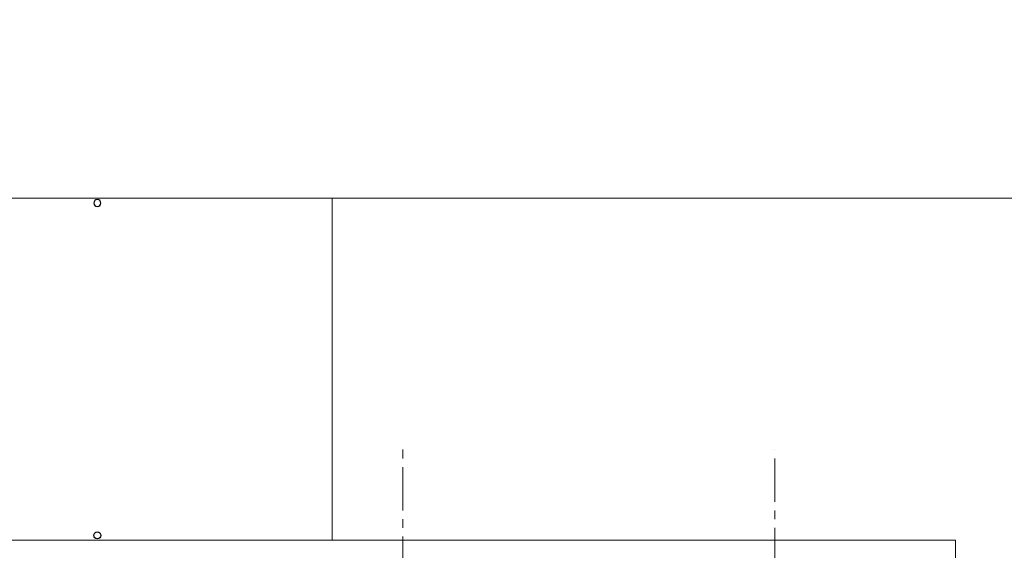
# Model space of a CAD drawing. Header units: millimetres. Extents: x -46954 to 169732, y -26853 to 94136.
# Tile 34 of 174: x 19917 to 31266, y 28707 to 34817. Entities that reach past the tile are written whole.
import ezdxf

# ---------------------------------------------------------------- set-up
doc = ezdxf.new("R2010")
doc.units = ezdxf.units.MM
doc.header["$LTSCALE"] = 400
doc.linetypes.add('CENTER', pattern=[2, 1.25, -0.25, 0.25, -0.25])
for name, color, linetype, lineweight in [('Buitenkozijnen', 140, 'Continuous', 15), ('mat-beton (ihwg)', 5, 'Continuous', 25), ('None', 7, 'Continuous', 9)]:
    doc.layers.add(name, color=color, linetype=linetype, lineweight=lineweight)
doc.layers.add('stramien', color=1, linetype='CENTER')

# ---------------------------------------------------------------- blocks, each defined once
blk = doc.blocks.new('HWA')
at = {"layer": 'None', "color": 92, "linetype": 'Continuous', "lineweight": 25}
blk.add_circle((0, -74), 40, dxfattribs=at)

msp = doc.modelspace()

# ---------------------------------------------------------------- linework, layer by layer
at = {"layer": 'Buitenkozijnen', "color": 43, "linetype": 'Continuous', "lineweight": 9, "flags": 128}
msp.add_lwpolyline([(3387.26676, 28801.57274), (3387.26676, 28821.57274), (30702.26676, 28821.57274), (30702.26676, 28591.61338)], dxfattribs=at)
at = {"layer": 'None', "color": 43, "linetype": 'Continuous', "lineweight": 9}
msp.add_line((23517.26676, 28821.57274), (23517.26676, 32761.57274), dxfattribs=at)
msp.add_lwpolyline([(17512.26676, 32761.57274), (17512.26676, 52441.57274), (37192.26676, 52441.57274), (37192.26676, 32761.57274)], close=True, dxfattribs=at)
at = {"layer": 'stramien', "lineweight": 0}
for p, q in [((24332.26676, 14765.39602), (24332.26676, 29869.03156)), ((28622.26676, 13265.39602), (28622.26676, 29869.03156))]:
    msp.add_line(p, q, dxfattribs=at)

# ---------------------------------------------------------------- block references
at = {"layer": 'mat-beton (ihwg)', "color": 7, "xscale": -1, "rotation": 90}
msp.add_blockref('HWA', (20738.26652, 32704.79952), dxfattribs=at)
at = {"layer": 'mat-beton (ihwg)', "color": 7, "rotation": 90}
msp.add_blockref('HWA', (20738.26652, 28878.34597), dxfattribs=at)

doc.saveas('drawing.dxf')
